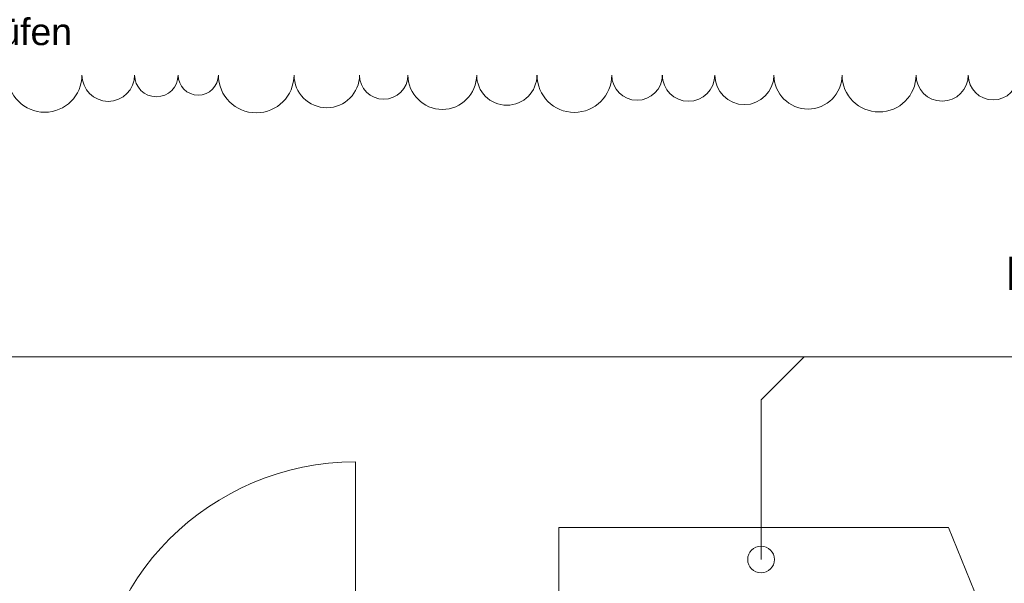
# Model space of a CAD drawing. Header units: metres. Extents: x -80 to 1923, y -189 to 69.
# Tile 135 of 149: x 949.26 to 952.95, y 14.46 to 16.57. Entities that reach past the tile are written whole.
import ezdxf

# ---------------------------------------------------------------- set-up
doc = ezdxf.new("R2010")
doc.units = ezdxf.units.M
doc.header["$MEASUREMENT"] = 0
for name, color, linetype in [('10 Wand außen', 7, 'Continuous'), ('70 Entwässerung_Schmutzwasser', 7, 'Continuous'), ('90 Allgemein Hinweise', 7, 'Continuous'), ('Neubau_10 Wand außen', 7, 'Continuous')]:
    doc.layers.add(name, color=color, linetype=linetype)
doc.styles.add('ERSTELLTER_STIL_2', font='ARIALN.TTF')
doc.styles.add('ERSTELLTER_STIL_3', font='arial.ttf')
doc.linetypes.add('Schmutzwasserleitung', pattern='A,0,[2,995_ARC_250 PAU_GR+SC_2607011.Shx,S=0.00784,R=0,X=0,Y=0],-0.987778,0', length=0.987778)

# ---------------------------------------------------------------- blocks, each defined once
blk = doc.blocks.new('Blockrahmentür 1-Fl 27_7')
at = {"layer": 'Neubau_10 Wand außen', "color": 7, "linetype": 'Continuous', "lineweight": 13}
for p, q in [((0.4925, 0.01), (0.4925, 0.995)), ((-0.4925, 0.01), (-0.515, 0.01)), ((-0.515, 0.01), (-0.515, 0)), ((-0.515, 0), (-0.505, 0)), ((-0.505, 0), (-0.505, -0.24)), ((-0.4925, -0.01), (-0.4925, 0.01)), ((0.4925, -0.01), (0.4925, 0.01)), ((0.4925, 0.01), (0.515, 0.01)), ((0.515, 0), (0.505, 0)), ((0.505, 0), (0.505, -0.24)), ((0.515, 0.01), (0.515, 0)), ((-0.4675, -0.01), (-0.4925, -0.01)), ((-0.4675, -0.25), (-0.4675, -0.01)), ((0.4675, -0.25), (0.4675, -0.01)), ((0.4675, -0.01), (0.4925, -0.01)), ((-0.505, -0.24), (-0.515, -0.24)), ((-0.515, -0.24), (-0.515, -0.25)), ((-0.515, -0.25), (-0.4675, -0.25)), ((0.515, -0.25), (0.4675, -0.25)), ((0.505, -0.24), (0.515, -0.24)), ((0.515, -0.24), (0.515, -0.25))]:
    blk.add_line(p, q, dxfattribs=at)
at = {"layer": 'Neubau_10 Wand außen', "color": 7, "linetype": 'Continuous', "lineweight": 9}
for p, q in [((-0.505, 0), (-0.505, -0.24)), ((-0.505, 0), (-0.505, -0.24)), ((0.505, 0), (0.505, -0.24)), ((0.505, 0), (0.505, -0.24))]:
    blk.add_line(p, q, dxfattribs=at)
blk.add_arc((0.4925, 0.01), 0.985, 90, 180, dxfattribs=at)

msp = doc.modelspace()

# ---------------------------------------------------------------- linework, layer by layer
at = {"layer": '10 Wand außen', "color": 7, "linetype": 'Continuous', "lineweight": 9, "flags": 128}
for points in [[(951.2825, 14.6719), (951.2825, 13.9225)], [(951.5825, 14.6719), (951.2825, 14.6719)], [(952.7425, 14.6719), (951.5825, 14.6719)], [(952.7425, 14.6719), (952.8393, 14.4319)]]:
    msp.add_lwpolyline(points, dxfattribs=at)
at = {"layer": '70 Entwässerung_Schmutzwasser', "color": 34, "linetype": 'Schmutzwasserleitung', "lineweight": 18, "true_color": 0xa85100}
for p, q in [((965.2716, 15.3119), (947.9484, 15.3119)), ((952.2012, 15.3119), (952.0397, 15.1505)), ((952.0397, 15.1505), (952.0397, 14.5519))]:
    msp.add_line(p, q, dxfattribs=at)
msp.add_circle((952.0397, 14.5519), 0.05, dxfattribs=at)
at = {"layer": '90 Allgemein Hinweise', "color": 6, "linetype": 'Continuous', "lineweight": 18}
for centre, radius in [((949.3556, 16.3673), 0.1393), ((949.5936, 16.3673), 0.0987), ((949.7737, 16.3673), 0.0814), ((949.9307, 16.3673), 0.0755), ((950.1479, 16.3673), 0.1417), ((950.4123, 16.3673), 0.1227), ((950.6257, 16.3673), 0.0907), ((950.8453, 16.3673), 0.1288), ((951.0871, 16.3673), 0.113), ((951.3403, 16.3673), 0.1401), ((951.5751, 16.3673), 0.0947), ((951.768, 16.3673), 0.0983), ((951.9772, 16.3673), 0.1109), ((952.2157, 16.3673), 0.1276), ((952.4819, 16.3673), 0.1385), ((952.7183, 16.3673), 0.0979), ((952.9095, 16.3673), 0.0933)]:
    msp.add_arc(centre, radius, 180, 0, dxfattribs=at)

# ---------------------------------------------------------------- block references
at = {"layer": 'Neubau_10 Wand außen', "color": 7, "linetype": 'Continuous', "lineweight": 13, "rotation": 0.006365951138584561}
msp.add_blockref('Blockrahmentür 1-Fl 27_7', (950.0275, 13.9224), dxfattribs=at)

# ---------------------------------------------------------------- texts
at = {"layer": '70 Entwässerung_Schmutzwasser', "color": 34, "linetype": 'Continuous', "lineweight": 18, "true_color": 0xa85100, "insert": (953.3241, 15.6867), "char_height": 0.125, "attachment_point": 2, "style": 'ERSTELLTER_STIL_2'}
msp.add_mtext('\\A1;{\\pqc;\\fArial Narrow|b0|i0|c0|p0;\\W1.000000;DN 100^I2%}', dxfattribs=at)
at = {"layer": '90 Allgemein Hinweise', "color": 6, "lineweight": 18, "insert": (947.3768, 16.5143), "char_height": 0.1, "attachment_point": 4, "style": 'ERSTELLTER_STIL_3'}
msp.add_mtext('\\A1;{\\pql;\\fArial|b0|i0|c0|p0;\\W1.000000;Position Türen vor Ort überprüfen}', dxfattribs=at)

doc.saveas('drawing.dxf')
